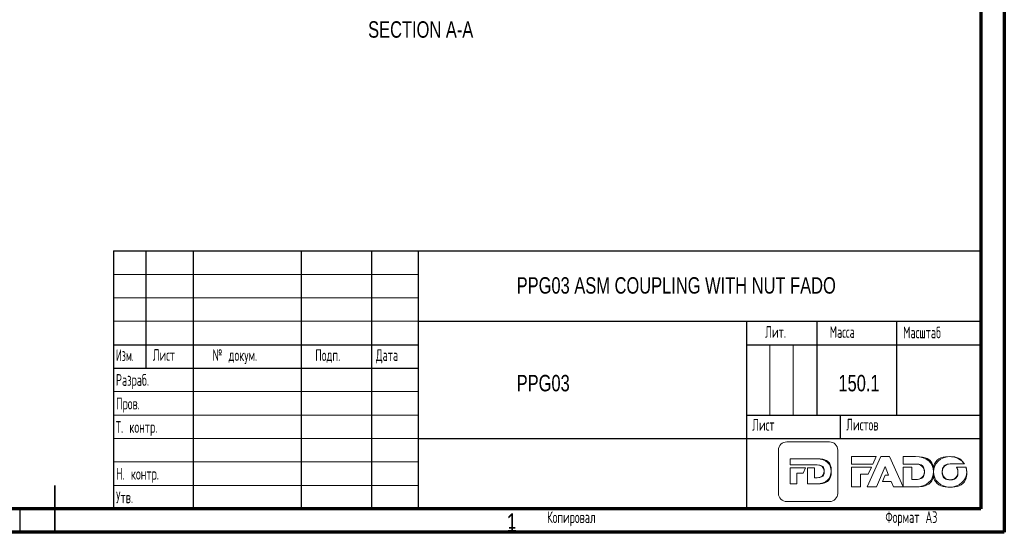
# Model space of a CAD drawing. Header units: millimetres. Extents: x 0 to 420, y 0 to 297.
# Tile 2 of 5: x 210 to 420, y 0 to 109. Entities that reach past the tile are written whole.
import ezdxf

# ---------------------------------------------------------------- set-up
doc = ezdxf.new("R2010")
doc.units = ezdxf.units.MM
doc.layers.add('ОСЕВЫЕ', color=7, linetype='Continuous')
doc.styles.add('SLDTEXTSTYLE0', font='TXT', dxfattribs={"width": 0.75})
doc.styles.add('SLDTEXTSTYLE1', font='TXT', dxfattribs={"width": 0.605, "bigfont": 'bigfont'})
doc.styles.add('SLDTEXTSTYLE2', font='TXT', dxfattribs={"width": 0.55152, "bigfont": 'bigfont'})

# ---------------------------------------------------------------- blocks, each defined once
blk = doc.blocks.new('logo+banner')
at = {"color": 179, "linetype": 'Continuous', "lineweight": 18}
for p, q in [((1554, 1821), (251, 1821)), ((1554, 1821), (251, 1821)), ((0, 1568), (0, 253)), ((0, 1568), (0, 253)), ((1805, 253), (1805, 1568)), ((1805, 253), (1805, 1568)), ((355, 1118), (355, 1303)), ((355, 1303), (889, 1303)), ((355, 1118), (355, 1303)), ((355, 1303), (889, 1303)), ((889, 1303), (1180, 1303)), ((889, 1303), (1180, 1303)), ((2976, 1370), (2227, 1370)), ((2227, 1370), (2227, 1145)), ((2976, 1370), (2227, 1370)), ((2227, 1370), (2227, 1145)), ((3118, 1376), (2703, 446)), ((3118, 1376), (2703, 446)), ((2876, 1145), (2976, 1370)), ((2876, 1145), (2976, 1370)), ((3379, 1376), (3118, 1376)), ((3379, 1376), (3118, 1376)), ((3795, 446), (3379, 1376)), ((3795, 446), (3379, 1376)), ((4171, 1370), (3795, 1370)), ((3795, 1370), (3795, 1145)), ((4171, 1370), (3795, 1370)), ((3795, 1370), (3795, 1145)), ((1098, 1118), (355, 1118)), ((1098, 1118), (355, 1118)), ((355, 542), (355, 1032)), ((355, 1032), (824, 1032)), ((355, 542), (355, 1032)), ((355, 1032), (824, 1032)), ((824, 1032), (753, 866)), ((824, 1032), (753, 866)), ((889, 542), (889, 1032)), ((889, 1032), (1098, 1032)), ((889, 542), (889, 1032)), ((889, 1032), (1098, 1032)), ((1106, 1118), (1098, 1118)), ((1106, 1118), (1098, 1118)), ((1098, 1032), (1098, 729)), ((1098, 1032), (1098, 729)), ((1183, 1118), (1106, 1118)), ((1183, 1118), (1106, 1118)), ((2227, 1145), (2876, 1145)), ((2227, 1145), (2876, 1145)), ((2831, 1046), (2227, 1046)), ((2227, 1046), (2227, 446)), ((2831, 1046), (2227, 1046)), ((2227, 1046), (2227, 446)), ((2737, 835), (2831, 1046)), ((2737, 835), (2831, 1046)), ((2987, 446), (3247, 1073)), ((2987, 446), (3247, 1073)), ((3247, 1073), (3355, 810)), ((3247, 1073), (3355, 810)), ((3795, 1145), (4146, 1145)), ((3795, 1145), (4146, 1145)), ((4065, 1046), (3795, 1046)), ((3795, 1046), (3795, 446)), ((4065, 1046), (3795, 1046)), ((3795, 1046), (3795, 446)), ((4065, 673), (4065, 1046)), ((4065, 673), (4065, 1046)), ((4146, 1145), (4176, 1145)), ((4146, 1145), (4176, 1145)), ((5228, 1147), (5665, 1147)), ((5228, 1147), (5665, 1147)), ((5714, 1045), (5427, 1045)), ((5714, 1045), (5427, 1045)), ((753, 866), (564, 866)), ((564, 866), (564, 542)), ((753, 866), (564, 866)), ((564, 866), (564, 542)), ((1098, 729), (1183, 729)), ((1098, 729), (1183, 729)), ((2497, 446), (2497, 835)), ((2497, 835), (2737, 835)), ((2497, 446), (2497, 835)), ((2497, 835), (2737, 835)), ((3250, 810), (3168, 611)), ((3250, 810), (3168, 611)), ((3168, 611), (3434, 611)), ((3168, 611), (3434, 611)), ((3355, 810), (3250, 810)), ((3355, 810), (3250, 810)), ((3434, 611), (3505, 446)), ((3434, 611), (3505, 446)), ((4176, 673), (4065, 673)), ((4176, 673), (4065, 673)), ((564, 542), (355, 542)), ((564, 542), (355, 542)), ((1175, 542), (889, 542)), ((1175, 542), (889, 542)), ((2227, 446), (2497, 446)), ((2227, 446), (2497, 446)), ((2703, 446), (2987, 446)), ((2703, 446), (2987, 446)), ((3505, 446), (3795, 446)), ((3505, 446), (3795, 446)), ((3795, 446), (4166, 446)), ((3795, 446), (4166, 446)), ((251, 0), (1554, 0)), ((251, 0), (1554, 0))]:
    blk.add_line(p, q, dxfattribs=at)
for points in [[(251, 1821), (112, 1821), (0, 1707), (0, 1568)], [(251, 1821), (112, 1821), (0, 1707), (0, 1568)], [(1805, 1568), (1805, 1707), (1693, 1821), (1554, 1821)], [(1805, 1568), (1805, 1707), (1693, 1821), (1554, 1821)], [(1180, 1303), (1449, 1303), (1606, 1147), (1606, 925), (1606, 705), (1447, 542), (1175, 542)], [(1180, 1303), (1449, 1303), (1606, 1147), (1606, 925)], [(4166, 446), (4517, 446), (4722, 644), (4722, 910), (4722, 1180), (4520, 1370), (4171, 1370)], [(4722, 910), (4722, 1180), (4520, 1370), (4171, 1370)], [(5230, 1370), (4940, 1370), (4722, 1163), (4722, 907)], [(5665, 1147), (5579, 1281), (5421, 1370), (5230, 1370), (4940, 1370), (4722, 1163), (4722, 907), (4722, 649), (4937, 444), (5228, 444), (5518, 444), (5735, 652), (5735, 907), (5735, 955), (5728, 1001), (5714, 1045)], [(5665, 1147), (5579, 1281), (5421, 1370), (5230, 1370)], [(1606, 925), (1606, 705), (1447, 542), (1175, 542)], [(1183, 729), (1308, 729), (1391, 799), (1391, 924), (1391, 1046), (1308, 1118), (1183, 1118)], [(1391, 924), (1391, 1046), (1308, 1118), (1183, 1118)], [(1183, 729), (1308, 729), (1391, 799), (1391, 924)], [(4166, 446), (4517, 446), (4722, 644), (4722, 910)], [(4176, 1145), (4337, 1145), (4445, 1057), (4445, 909)], [(4176, 1145), (4337, 1145), (4445, 1057), (4445, 909), (4445, 758), (4337, 673), (4176, 673)], [(4445, 909), (4445, 758), (4337, 673), (4176, 673)], [(4722, 907), (4722, 649), (4937, 444), (5228, 444)], [(4990, 907), (4990, 1038), (5085, 1147), (5228, 1147)], [(5427, 1045), (5454, 1005), (5469, 957), (5469, 907), (5469, 776), (5374, 667), (5230, 667), (5088, 667), (4990, 779), (4990, 907), (4990, 1038), (5085, 1147), (5228, 1147)], [(5230, 667), (5088, 667), (4990, 779), (4990, 907)], [(5228, 444), (5518, 444), (5735, 652), (5735, 907)], [(5469, 907), (5469, 776), (5374, 667), (5230, 667)], [(5427, 1045), (5454, 1005), (5469, 957), (5469, 907)], [(5735, 907), (5735, 955), (5728, 1001), (5714, 1045)], [(0, 253), (0, 113), (112, 0), (251, 0)], [(0, 253), (0, 113), (112, 0), (251, 0)], [(1554, 0), (1693, 0), (1805, 113), (1805, 253)], [(1554, 0), (1693, 0), (1805, 113), (1805, 253)]]:
    blk.add_open_spline(points, degree=3, dxfattribs=at)

msp = doc.modelspace()

# ---------------------------------------------------------------- linework, layer by layer
at = {"color": 7, "linetype": 'Continuous', "lineweight": 70}
for p, q in [((420, 297), (420, 0)), ((415, 292), (415, 5)), ((415, 5), (20, 5)), ((420, 0), (15, 0))]:
    msp.add_line(p, q, dxfattribs=at)
at = {"color": 7, "linetype": 'Continuous', "lineweight": 25}
for p, q in [((415, 5), (415, 292)), ((230, 60), (415, 60)), ((230, 60), (230, 5)), ((237, 35), (237, 60)), ((247, 60), (247, 5)), ((270, 60), (270, 5)), ((285, 60), (285, 5)), ((295, 60), (295, 5)), ((295, 45), (415, 45)), ((365, 45), (365, 5)), ((380, 45), (380, 25)), ((397, 45), (397, 25)), ((230, 40), (295, 40)), ((365, 40), (415, 40)), ((230, 35), (295, 35)), ((365, 25), (415, 25)), ((385, 25), (385, 20)), ((295, 20), (415, 20)), ((20, 5), (415, 5))]:
    msp.add_line(p, q, dxfattribs=at)
at = {"color": 7, "linetype": 'Continuous', "lineweight": 18}
for p, q in [((230, 55), (295, 55)), ((230, 50), (295, 50)), ((230, 45), (295, 45)), ((370, 40), (370, 25)), ((375, 40), (375, 25)), ((230, 30), (295, 30)), ((230, 25), (295, 25)), ((230, 20), (295, 20)), ((230, 15), (295, 15)), ((230, 10), (295, 10))]:
    msp.add_line(p, q, dxfattribs=at)
at = {"color": 7, "linetype": 'Continuous', "lineweight": 35}
msp.add_line((217.5, -0.001), (217.5, 10.001), dxfattribs=at)
at = {"layer": 'ОСЕВЫЕ', "lineweight": 18}
for p in [(420, 297), (0, 0)]:
    msp.add_line(p, (420, 0), dxfattribs=at)
at = {"layer": 'ОСЕВЫЕ', "lineweight": 25}
msp.add_line((210, 5), (210, 0), dxfattribs=at)

# ---------------------------------------------------------------- block references
at = {"color": 7, "linetype": 'Continuous', "xscale": 0.007, "yscale": 0.007, "zscale": 0.007}
msp.add_blockref('logo+banner', (371.832, 6.537), dxfattribs=at)

# ---------------------------------------------------------------- texts
at = {"color": 7, "linetype": 'Continuous', "lineweight": 0}
for s, insert, char_height, attachment_point, style in [('SECTION A-A', (295.526, 108.961), 3.5, 2, 'SLDTEXTSTYLE0'), ('PPG03 ASM COUPLING WITH NUT FADO', (315.998, 54.39), 3.5, 1, 'SLDTEXTSTYLE0'), ('Масштаб', (398.426, 43.863), 2.5, 1, 'SLDTEXTSTYLE1'), ('Лит.', (369.011, 43.961), 2.5, 1, 'SLDTEXTSTYLE1'), ('Масса', (382.764, 43.961), 2.5, 1, 'SLDTEXTSTYLE1'), ('Изм.', (230.539, 39.002), 2.5, 1, 'SLDTEXTSTYLE2'), ('Лист', (238.387, 39.056), 2.5, 1, 'SLDTEXTSTYLE1'), ('№ докум.', (251.122, 39.031), 2.5, 1, 'SLDTEXTSTYLE1'), ('Подп.', (273.04, 39.028), 2.5, 1, 'SLDTEXTSTYLE1'), ('Дата', (285.973, 39.033), 2.5, 1, 'SLDTEXTSTYLE1'), ('Разраб.', (230.516, 33.729), 2.5, 1, 'SLDTEXTSTYLE1'), ('PPG03', (315.998, 33.559), 3.5, 1, 'SLDTEXTSTYLE0'), ('150.1', (384.617, 33.559), 3.5, 1, 'SLDTEXTSTYLE0'), ('Пров.', (230.557, 28.703), 2.5, 1, 'SLDTEXTSTYLE1'), ('Т. контр.', (230.502, 23.701), 2.5, 1, 'SLDTEXTSTYLE1'), ('Лист', (366.237, 24.159), 2.5, 1, 'SLDTEXTSTYLE1'), ('Листов', (386.298, 24.205), 2.5, 1, 'SLDTEXTSTYLE1'), ('Н. контр.', (230.564, 13.718), 2.5, 1, 'SLDTEXTSTYLE1'), ('Утв.', (230.551, 8.7), 2.5, 1, 'SLDTEXTSTYLE1'), ('Копировал', (322.46, 4.468), 2.5, 1, 'SLDTEXTSTYLE1'), ('Формат А3', (394.635, 4.483), 2.5, 1, 'SLDTEXTSTYLE1'), ('1', (314.96, 4.06), 3.969, 2, 'SLDTEXTSTYLE0'), ('1', (314.968, 3.943), 3.175, 2, 'SLDTEXTSTYLE0')]:
    msp.add_mtext(s, dxfattribs=dict(at, insert=insert, char_height=char_height, attachment_point=attachment_point, style=style))

doc.saveas('drawing.dxf')
